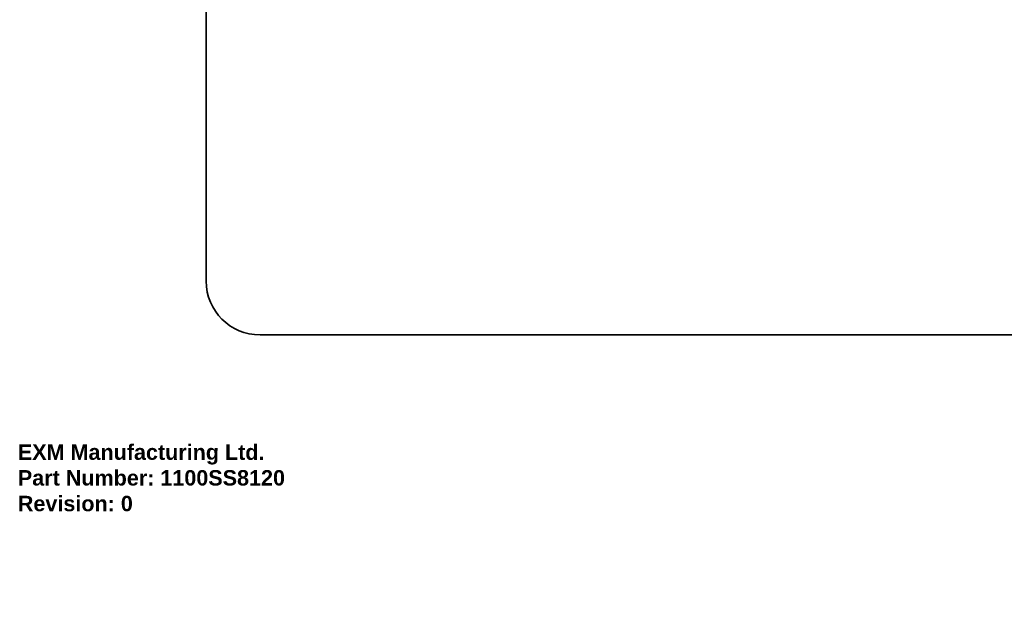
# Model space of a CAD drawing. Header units: inches. Extents: x 0 to 466, y -11 to 302.
# Tile 1 of 25: x 0 to 64, y -11 to 28. Entities that reach past the tile are written whole.
import ezdxf

# ---------------------------------------------------------------- set-up
doc = ezdxf.new("R2010")
doc.units = ezdxf.units.IN
doc.header["$LTSCALE"] = 27.900961
doc.header["$MEASUREMENT"] = 0
doc.layers.get('0').update_dxf_attribs({"lineweight": 25})
doc.layers.add('Sketch Geometry(ANSI)', color=7, linetype='Continuous', lineweight=25)
doc.layers.add('Symbols(ANSI)', color=7, linetype='Continuous', lineweight=25)
doc.styles.add('Current-ANSI', font='arial.ttf')
doc.styles.get("Standard").update_dxf_attribs({"font": 'arialbd.ttf'})

# ---------------------------------------------------------------- blocks, each defined once
blk = doc.blocks.new('Borders 1_EXM - B (Inch)')
at = {"layer": 'Sketch Geometry(ANSI)', "linetype": 'Continuous', "lineweight": 35}
for p, q in [((0.4375, 10.5665), (0.4375, 0.3795)), ((0.5625, 0.2545), (16.4375, 0.2545))]:
    blk.add_line(p, q, dxfattribs=at)
blk.add_arc((0.5625, 0.3795), 0.125, 180, 270, dxfattribs=at)
at = {"layer": 'Symbols(ANSI)', "color": 7, "style": 'Current-ANSI'}
blk.add_attdef('FILENAME_AND_PATH_001', (6.2084, 10.718), '', height=0.09, dxfattribs=at)

msp = doc.modelspace()

# ---------------------------------------------------------------- block references
at = {"xscale": 27.90096143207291, "yscale": 27.90096143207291, "zscale": 27.90096143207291}
msp.add_blockref('Borders 1_EXM - B (Inch)', (0, 0), dxfattribs=at)

# ---------------------------------------------------------------- texts
at = {"insert": (0, 0), "char_height": 1, "attachment_point": 1}
msp.add_mtext_dynamic_manual_height_columns('EXM Manufacturing Ltd.\\PPart Number: 1100SS8120\\PRevision: 0', width=6.990976, gutter_width=1, heights=[0], dxfattribs=at).dxf.set("width", 100)

doc.saveas('drawing.dxf')
